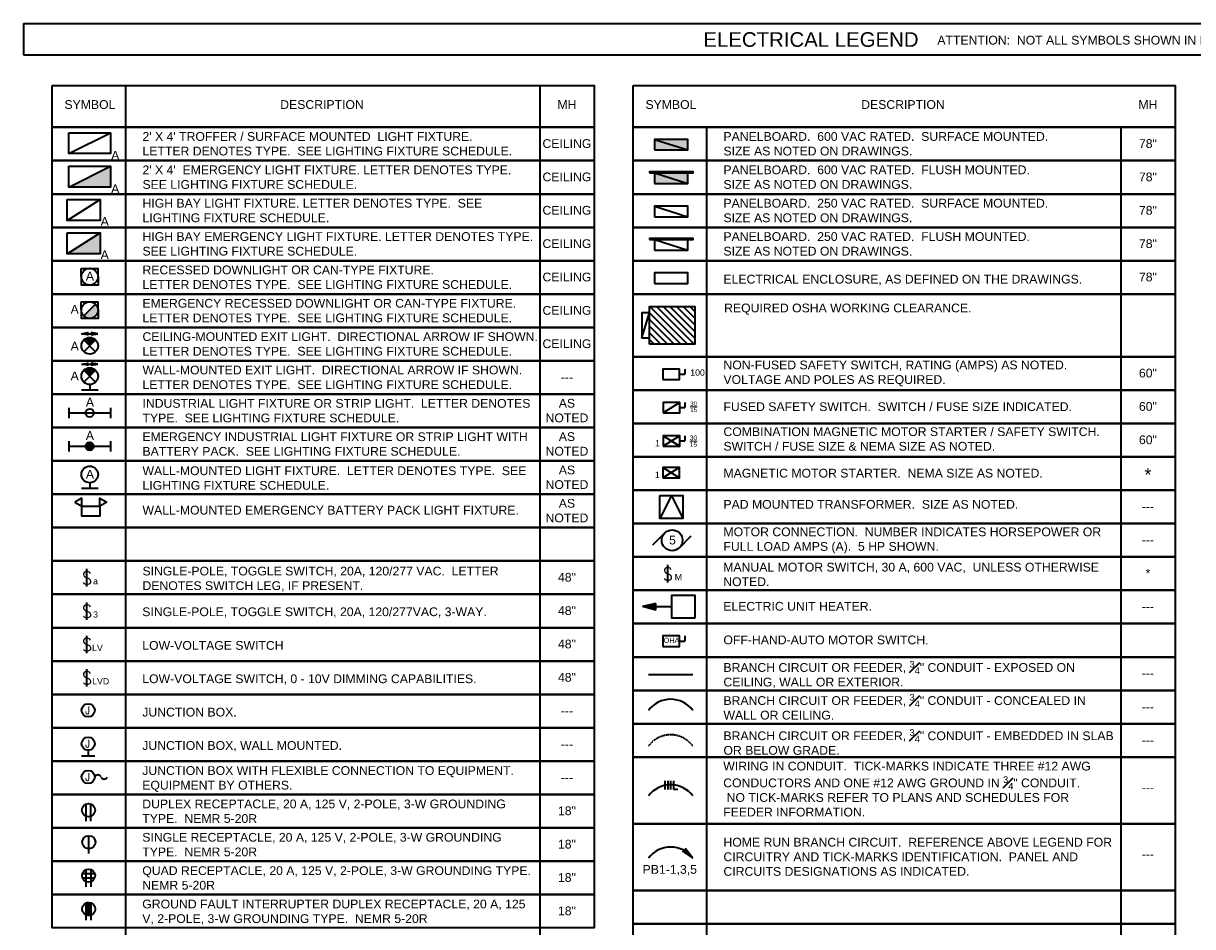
# Model space of a CAD drawing. Header units: inches. Extents: x 19734 to 20651, y 931 to 1552.
# Tile 2 of 4: x 19734 to 20128, y 1248 to 1552. Entities that reach past the tile are written whole.
import ezdxf
from ezdxf.enums import TextEntityAlignment as Align

# ---------------------------------------------------------------- set-up
doc = ezdxf.new("R2010")
doc.units = ezdxf.units.IN
doc.header["$MEASUREMENT"] = 0
doc.linetypes.add('Dash', pattern=[0.25, 0.125, -0.125])
doc.layers.add('E-ANNO-TEXT', color=7, linetype='Continuous')
doc.layers.add('G-ANNO-LEGN', color=7, linetype='Continuous', lineweight=35)
doc.styles.add('Arial', font='arial.ttf', dxfattribs={"height": 0.125})
doc.styles.add('NOTES_0.12in', font='romans.shx', dxfattribs={"width": 0.9, "height": 0.12})

msp = doc.modelspace()

# ---------------------------------------------------------------- hatches: boundary and pattern name
at = {"layer": 'G-ANNO-LEGN'}
h = msp.add_hatch(color=256, dxfattribs=at)
h.dxf.hatch_style = 1
h.paths.add_polyline_path([(19946.97, 1513.3), (19946.97, 1509.79), (19958.2, 1509.79)], flags=17)
h.paths.add_polyline_path([(19958.2, 1513.3), (19946.97, 1513.3), (19958.2, 1509.79)], flags=17)
h = msp.add_hatch(color=256, dxfattribs=at)
h.dxf.hatch_style = 1
h.paths.add_polyline_path([(19763.67, 1497.31), (19763.67, 1504.33), (19749.62, 1497.31)])
h = msp.add_hatch(color=256, dxfattribs=at)
h.dxf.hatch_style = 1
h.paths.add_polyline_path([(19945.21, 1502.48), (19945.21, 1502.06), (19959.96, 1502.06), (19959.96, 1502.48)])
h = msp.add_hatch(color=256, dxfattribs=at)
h.dxf.hatch_style = 1
h.paths.add_polyline_path([(19946.97, 1502.06), (19946.97, 1498.55), (19958.2, 1498.55)], flags=17)
h.paths.add_polyline_path([(19958.2, 1502.06), (19946.97, 1502.06), (19958.2, 1498.55)], flags=17)
h = msp.add_hatch(color=256, dxfattribs=at)
h.dxf.hatch_style = 1
h.paths.add_polyline_path([(19760.17, 1481.86), (19749.01, 1474.84), (19760.17, 1474.84)])
h = msp.add_hatch(color=256, dxfattribs=at)
h.dxf.hatch_style = 1
h.paths.add_polyline_path([(19945.21, 1480.01), (19945.21, 1479.59), (19959.96, 1479.59), (19959.96, 1480.01)])
h = msp.add_hatch(color=256, dxfattribs=at)
h.dxf.hatch_style = 1
h.paths.add_polyline_path([(19754.66, 1453.89, 0.668179), (19759.45, 1455.88, 0.198912), (19758.63, 1457.87)])
at = {"layer": 'G-ANNO-LEGN', "linetype": 'Continuous'}
h = msp.add_hatch(dxfattribs=at)
h.set_pattern_fill('ANSI31', color=256, scale=12.751363, angle=90)
h.set_pattern_definition([(135, (20497.6743, -8305.6908), (-1.12707192, -1.12707192), [])])
h.paths.add_polyline_path([(19945.2, 1444.35), (19960.5, 1444.35), (19960.5, 1457.1), (19945.2, 1457.1)])
at = {"layer": 'G-ANNO-LEGN'}
h = msp.add_hatch(color=256, dxfattribs=at)
h.dxf.hatch_style = 1
h.paths.add_polyline_path([(19756.06, 1448.28), (19755.78, 1447.9), (19753.87, 1447.9)])
h.paths.add_polyline_path([(19753.87, 1447.9), (19755.78, 1447.9), (19756.06, 1447.52)])
h = msp.add_hatch(color=256, dxfattribs=at)
h.dxf.hatch_style = 1
h.paths.add_polyline_path([(19754.66, 1445.83), (19756.64, 1443.85), (19758.63, 1445.83, 0.414214)])
h = msp.add_hatch(color=256, dxfattribs=at)
h.dxf.hatch_style = 1
h.paths.add_polyline_path([(19757.22, 1448.28), (19757.5, 1447.9), (19759.41, 1447.9)])
h.paths.add_polyline_path([(19759.41, 1447.9), (19757.5, 1447.9), (19757.22, 1447.52)])
h = msp.add_hatch(color=256, dxfattribs=at)
h.dxf.hatch_style = 1
h.paths.add_polyline_path([(19756.06, 1438.04), (19755.78, 1437.66), (19753.87, 1437.66)])
h.paths.add_polyline_path([(19753.87, 1437.66), (19755.78, 1437.66), (19756.06, 1437.29)])
h = msp.add_hatch(color=256, dxfattribs=at)
h.dxf.hatch_style = 1
h.paths.add_polyline_path([(19757.22, 1438.04), (19757.5, 1437.66), (19759.41, 1437.66)])
h.paths.add_polyline_path([(19759.41, 1437.66), (19757.5, 1437.66), (19757.22, 1437.29)])
h = msp.add_hatch(color=256, dxfattribs=at)
h.dxf.hatch_style = 1
h.paths.add_polyline_path([(19754.66, 1435.6), (19756.64, 1433.61), (19758.63, 1435.6, 0.414214)])
h = msp.add_hatch(color=256, dxfattribs=at)
h.dxf.hatch_style = 1
h.paths.add_polyline_path([(19758.05, 1409.99, 1), (19755.24, 1409.99)])
h.paths.add_polyline_path([(19755.24, 1409.99, 1), (19758.05, 1409.99)])
at = {"layer": 'G-ANNO-LEGN', "transparency": 33554687}
h = msp.add_hatch(color=256, dxfattribs=at)
h.dxf.hatch_style = 1
h.paths.add_polyline_path([(19947.34, 1357.1), (19942.84, 1356.06), (19947.34, 1354.85)])
at = {"layer": 'G-ANNO-LEGN'}
h = msp.add_hatch(color=256, dxfattribs=at)
h.dxf.hatch_style = 1
h.paths.add_polyline_path([(19957.38, 1274.47), (19957.29, 1273.62), (19959.83, 1271.27)])
h.paths.add_polyline_path([(19959.83, 1271.27), (19957.29, 1273.62), (19956.45, 1273.47)])
h = msp.add_hatch(dxfattribs=at)
h.set_pattern_fill('ANSI31', color=256, scale=0.011704)
h.set_pattern_definition([(45, (19422.8694883, 582.3324072), (-0.0010344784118, 0.0010344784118), [])])
h.paths.add_polyline_path([(19757.13, 1256.21, 0.193372), (19755.48, 1256.21), (19755.48, 1252.11, 0.193372), (19757.13, 1252.11)])

# ---------------------------------------------------------------- linework, layer by layer
at = {"layer": 'E-ANNO-TEXT'}
for points in [[(19743.99, 1517.44), (19926.56, 1517.44), (19926.56, 1506.2), (19743.99, 1506.2)], [(19743.99, 1506.2), (19926.56, 1506.2), (19926.56, 1494.96), (19743.99, 1494.96)], [(19743.99, 1494.96), (19926.56, 1494.96), (19926.56, 1483.73), (19743.99, 1483.73)], [(19743.99, 1483.73), (19926.56, 1483.73), (19926.56, 1472.49), (19743.99, 1472.49)]]:
    msp.add_lwpolyline(points, close=True, dxfattribs=at)
at = {"layer": 'G-ANNO-LEGN'}
for p, q in [((19734.29, 1552.42), (20334.1, 1552.42)), ((19734.29, 1552.42), (19734.29, 1541.88)), ((19734.29, 1541.88), (20334.1, 1541.88)), ((19768.68, 1531.48), (19768.68, 944.42)), ((19908.31, 1531.48), (19908.31, 944.42)), ((19964.43, 1517.44), (19964.43, 945.78)), ((20104.06, 1517.44), (20104.06, 945.78)), ((19749.62, 1508.55), (19763.67, 1515.57)), ((19946.97, 1513.3), (19958.2, 1509.79)), ((19749.62, 1497.31), (19763.67, 1504.33)), ((19946.97, 1502.06), (19958.2, 1498.55)), ((19749.01, 1486.08), (19760.17, 1493.1)), ((19946.97, 1490.83), (19958.2, 1487.32)), ((19749.01, 1474.84), (19760.17, 1481.86)), ((19946.97, 1479.59), (19958.2, 1476.08)), ((19754.66, 1453.89), (19758.63, 1457.87)), ((19753.87, 1447.9), (19759.41, 1447.9)), ((19754.66, 1441.86), (19758.63, 1445.83)), ((19758.63, 1441.86), (19754.66, 1445.83)), ((19753.87, 1437.66), (19759.41, 1437.66)), ((19754.66, 1431.63), (19758.63, 1435.6)), ((19758.63, 1431.63), (19754.66, 1435.6)), ((19955.39, 1434.25), (19957.15, 1434.25)), ((19957.15, 1436.01), (19957.15, 1434.25)), ((19756.64, 1430.8), (19756.64, 1428.96)), ((19753.83, 1428.96), (19759.45, 1428.96)), ((19749.62, 1422.99), (19749.62, 1419.48)), ((19763.67, 1422.99), (19763.67, 1419.48)), ((19955.43, 1424.77), (19949.81, 1421.26)), ((19955.43, 1423.02), (19957.18, 1423.02)), ((19957.18, 1424.77), (19957.18, 1423.02)), ((19749.62, 1421.23), (19763.67, 1421.23)), ((19749.62, 1411.75), (19749.62, 1408.24)), ((19763.67, 1411.75), (19763.67, 1408.24)), ((19955.43, 1413.54), (19949.81, 1410.03)), ((19949.81, 1413.54), (19955.43, 1410.03)), ((19955.43, 1411.78), (19957.18, 1411.78)), ((19957.18, 1413.54), (19957.18, 1411.78)), ((19749.62, 1409.99), (19763.67, 1409.99)), ((19955.38, 1402.86), (19949.76, 1399.35)), ((19949.76, 1402.86), (19955.38, 1399.35)), ((19753.83, 1395.85), (19759.45, 1395.85)), ((19756.64, 1397.69), (19756.64, 1395.85)), ((19952.62, 1393.39), (19948.76, 1385.67)), ((19952.62, 1393.39), (19956.48, 1385.67)), ((19946.41, 1376.85), (19950.39, 1380.82)), ((19955.35, 1375.85), (19959.32, 1379.83)), ((19755.66, 1362.76), (19755.66, 1368.67)), ((19951.41, 1364.12), (19951.41, 1370.03)), ((19755.66, 1351.53), (19755.66, 1357.43)), ((19947.34, 1357.1), (19942.84, 1356.06)), ((19947.34, 1354.85), (19942.84, 1356.06)), ((19947.34, 1354.85), (19947.34, 1357.1)), ((19952.74, 1355.97), (19947.34, 1355.97)), ((19755.66, 1340.29), (19755.66, 1346.2)), ((19955.39, 1344.37), (19957.15, 1344.37)), ((19957.15, 1346.12), (19957.15, 1344.37)), ((19755.66, 1329.06), (19755.66, 1334.96)), ((19959.83, 1333.06), (19944.92, 1333.06)), ((19753.89, 1305.78), (19758.31, 1305.78)), ((19756.1, 1307.63), (19756.1, 1305.78)), ((19950.46, 1297.37), (19950.46, 1294.46)), ((19951.42, 1297.37), (19951.42, 1294.46)), ((19952.38, 1297.37), (19952.38, 1294.46)), ((19953.33, 1297.37), (19953.33, 1294.46)), ((19954.78, 1294.46), (19953.33, 1294.46)), ((19755.41, 1283.71), (19755.41, 1289.49)), ((19757.05, 1283.71), (19757.05, 1289.49)), ((19756.35, 1272.89), (19756.35, 1278.84)), ((19754.18, 1266.1), (19758.36, 1266.1)), ((19754.18, 1264.69), (19758.36, 1264.69)), ((19755.45, 1261.66), (19755.45, 1267.44)), ((19757.09, 1261.66), (19757.09, 1267.44)), ((19755.48, 1250.42), (19755.48, 1256.21)), ((19757.13, 1250.42), (19757.13, 1256.21))]:
    msp.add_line(p, q, dxfattribs=at)
at = {"layer": 'G-ANNO-LEGN', "linetype": 'Continuous'}
msp.add_line((19942.65, 1446.48), (19945.2, 1454.98), dxfattribs=at)
at = {"layer": 'G-ANNO-LEGN'}
for points in [[(19743.99, 1531.48), (19926.56, 1531.48), (19926.56, 1517.44), (19743.99, 1517.44)], [(19939.74, 1531.48), (20122.32, 1531.48), (20122.32, 1517.44), (19939.74, 1517.44)], [(19743.99, 1517.44), (19926.56, 1517.44), (19926.56, 1506.2), (19743.99, 1506.2)], [(19939.74, 1517.44), (20122.32, 1517.44), (20122.32, 1506.2), (19939.74, 1506.2)], [(19749.62, 1515.57), (19763.67, 1515.57), (19763.67, 1508.55), (19749.62, 1508.55)], [(19743.99, 1506.2), (19926.56, 1506.2), (19926.56, 1494.96), (19743.99, 1494.96)], [(19939.74, 1506.2), (20122.32, 1506.2), (20122.32, 1494.96), (19939.74, 1494.96)], [(19749.62, 1504.33), (19763.67, 1504.33), (19763.67, 1497.31), (19749.62, 1497.31)], [(19945.21, 1502.06), (19959.96, 1502.06), (19959.96, 1502.48), (19945.21, 1502.48)], [(19743.99, 1494.96), (19926.56, 1494.96), (19926.56, 1483.73), (19743.99, 1483.73)], [(19939.74, 1494.96), (20122.32, 1494.96), (20122.32, 1483.73), (19939.74, 1483.73)], [(19749.01, 1493.1), (19760.17, 1493.1), (19760.17, 1486.08), (19749.01, 1486.08)], [(19743.99, 1483.73), (19926.56, 1483.73), (19926.56, 1472.49), (19743.99, 1472.49)], [(19749.01, 1481.86), (19760.17, 1481.86), (19760.17, 1474.84), (19749.01, 1474.84)], [(19939.74, 1483.73), (20122.32, 1483.73), (20122.32, 1472.49), (19939.74, 1472.49)], [(19945.21, 1479.59), (19959.96, 1479.59), (19959.96, 1480.01), (19945.21, 1480.01)], [(19743.99, 1472.49), (19926.56, 1472.49), (19926.56, 1461.26), (19743.99, 1461.26)], [(19753.81, 1469.92), (19759.43, 1469.92), (19759.48, 1464.31), (19753.86, 1464.31)], [(19939.74, 1472.49), (20122.32, 1472.49), (20122.32, 1461.26), (19939.74, 1461.26)], [(19743.99, 1461.26), (19926.56, 1461.26), (19926.56, 1450.02), (19743.99, 1450.02)], [(19753.81, 1458.69), (19759.43, 1458.69), (19759.48, 1453.07), (19753.86, 1453.07)], [(19939.74, 1461.26), (20122.32, 1461.26), (20122.32, 1440.15), (19939.74, 1440.15)], [(19743.99, 1450.02), (19926.56, 1450.02), (19926.56, 1438.79), (19743.99, 1438.79)], [(19753.87, 1447.9), (19756.06, 1448.28), (19755.78, 1447.9), (19755.78, 1447.9), (19756.06, 1447.52)], [(19759.41, 1447.9), (19757.22, 1448.28), (19757.5, 1447.9), (19757.5, 1447.9), (19757.22, 1447.52)], [(19743.99, 1438.79), (19926.56, 1438.79), (19926.56, 1427.55), (19743.99, 1427.55)], [(19753.87, 1437.66), (19756.06, 1438.04), (19755.78, 1437.66), (19755.78, 1437.66), (19756.06, 1437.29)], [(19759.41, 1437.66), (19757.22, 1438.04), (19757.5, 1437.66), (19757.5, 1437.66), (19757.22, 1437.29)], [(19939.74, 1440.15), (20122.32, 1440.15), (20122.32, 1428.91), (19939.74, 1428.91)], [(19743.99, 1427.55), (19926.56, 1427.55), (19926.56, 1416.32), (19743.99, 1416.32)], [(19939.74, 1428.91), (20122.32, 1428.91), (20122.32, 1417.67), (19939.74, 1417.67)], [(19743.99, 1416.32), (19926.56, 1416.32), (19926.56, 1405.08), (19743.99, 1405.08)], [(19939.74, 1417.67), (20122.32, 1417.67), (20122.32, 1406.44), (19939.74, 1406.44)], [(19743.99, 1405.08), (19926.56, 1405.08), (19926.56, 1393.84), (19743.99, 1393.84)], [(19939.74, 1406.44), (20122.32, 1406.44), (20122.32, 1395.2), (19939.74, 1395.2)], [(19939.74, 1395.2), (20122.32, 1395.2), (20122.32, 1383.97), (19939.74, 1383.97)], [(19743.99, 1393.84), (19926.56, 1393.84), (19926.56, 1382.61), (19743.99, 1382.61)], [(19751.67, 1391.13), (19754.01, 1389.78), (19754.01, 1392.48)], [(19762.43, 1391.13), (19760.09, 1389.78), (19760.09, 1392.48)], [(19948.76, 1393.39), (19956.48, 1393.39), (19956.48, 1385.67), (19948.76, 1385.67)], [(19754.01, 1389.78), (19760.09, 1389.78), (19760.09, 1386.46), (19754.01, 1386.46)], [(19939.74, 1383.97), (20122.32, 1383.97), (20122.32, 1372.73), (19939.74, 1372.73)], [(19743.99, 1382.61), (19926.56, 1382.61), (19926.56, 1371.37), (19743.99, 1371.37)], [(19743.99, 1371.37), (19926.56, 1371.37), (19926.56, 1360.14), (19743.99, 1360.14)], [(19939.74, 1372.73), (20122.32, 1372.73), (20122.32, 1361.5), (19939.74, 1361.5)], [(19743.99, 1360.14), (19926.56, 1360.14), (19926.56, 1348.9), (19743.99, 1348.9)], [(19939.74, 1361.5), (20122.32, 1361.5), (20122.32, 1350.26), (19939.74, 1350.26)], [(19960.52, 1352.09), (19952.74, 1352.09), (19952.74, 1359.86), (19960.52, 1359.86)], [(19743.99, 1348.9), (19926.56, 1348.9), (19926.56, 1337.67), (19743.99, 1337.67)], [(19939.74, 1350.26), (20122.32, 1350.26), (20122.32, 1339.02), (19939.74, 1339.02)], [(19743.99, 1337.67), (19926.56, 1337.67), (19926.56, 1326.43), (19743.99, 1326.43)], [(19939.74, 1339.02), (20122.32, 1339.02), (20122.32, 1327.79), (19939.74, 1327.79)], [(19939.74, 1327.79), (20122.32, 1327.79), (20122.32, 1316.55), (19939.74, 1316.55)], [(19743.99, 1326.43), (19926.56, 1326.43), (19926.56, 1315.19), (19743.99, 1315.19)], [(19939.74, 1316.55), (20122.32, 1316.55), (20122.32, 1305.32), (19939.74, 1305.32)], [(19743.99, 1315.19), (19926.56, 1315.19), (19926.56, 1303.96), (19743.99, 1303.96)], [(19939.74, 1305.32), (20122.32, 1305.32), (20122.32, 1282.85), (19939.74, 1282.85)], [(19743.99, 1303.96), (19926.56, 1303.96), (19926.56, 1292.72), (19743.99, 1292.72)], [(19743.99, 1292.72), (19926.56, 1292.72), (19926.56, 1281.49), (19743.99, 1281.49)], [(19743.99, 1281.49), (19926.56, 1281.49), (19926.56, 1270.25), (19743.99, 1270.25)], [(19939.74, 1282.85), (20122.32, 1282.85), (20122.32, 1260.38), (19939.74, 1260.38)], [(19959.83, 1271.27), (19957.38, 1274.47), (19957.29, 1273.62), (19957.29, 1273.62), (19956.45, 1273.47)], [(19743.99, 1270.25), (19926.56, 1270.25), (19926.56, 1259.02), (19743.99, 1259.02)], [(19743.99, 1259.02), (19926.56, 1259.02), (19926.56, 1247.78), (19743.99, 1247.78)], [(19939.74, 1260.38), (20122.32, 1260.38), (20122.32, 1249.14), (19939.74, 1249.14)], [(19939.74, 1249.14), (20122.32, 1249.14), (20122.32, 1237.9), (19939.74, 1237.9)]]:
    msp.add_lwpolyline(points, close=True, dxfattribs=at)
at = {"layer": 'G-ANNO-LEGN', "linetype": 'Continuous'}
for points in [[(19946.97, 1509.79), (19958.2, 1509.79), (19958.2, 1513.3), (19946.97, 1513.3)], [(19946.97, 1498.55), (19958.2, 1498.55), (19958.2, 1502.06), (19946.97, 1502.06)], [(19946.97, 1487.32), (19958.2, 1487.32), (19958.2, 1490.83), (19946.97, 1490.83)], [(19946.97, 1476.08), (19958.2, 1476.08), (19958.2, 1479.59), (19946.97, 1479.59)], [(19946.97, 1464.85), (19958.2, 1464.85), (19958.2, 1468.36), (19946.97, 1468.36)], [(19945.2, 1446.48), (19945.2, 1454.98), (19942.65, 1454.98), (19942.65, 1446.48)], [(19945.2, 1444.35), (19945.2, 1457.1), (19960.5, 1457.1), (19960.5, 1444.35)], [(19949.78, 1432.5), (19955.39, 1432.5), (19955.39, 1436.01), (19949.78, 1436.01)], [(19949.81, 1421.26), (19955.43, 1421.26), (19955.43, 1424.77), (19949.81, 1424.77)], [(19949.81, 1410.03), (19955.43, 1410.03), (19955.43, 1413.54), (19949.81, 1413.54)], [(19949.76, 1399.35), (19955.38, 1399.35), (19955.38, 1402.86), (19949.76, 1402.86)], [(19949.78, 1342.61), (19955.39, 1342.61), (19955.39, 1346.12), (19949.78, 1346.12)]]:
    msp.add_lwpolyline(points, close=True, dxfattribs=at)
at = {"layer": 'G-ANNO-LEGN'}
for centre, radius in [((19756.64, 1467.12), 2.81), ((19756.64, 1455.88), 2.81), ((19756.64, 1443.85), 2.81), ((19756.64, 1433.61), 2.81), ((19756.64, 1421.23), 1.4), ((19756.64, 1409.99), 1.4), ((19756.64, 1400.5), 2.81), ((19952.87, 1378.34), 3.51), ((19756.1, 1321.07), 2.21), ((19756.1, 1309.84), 2.21), ((19756.1, 1298.62), 2.21), ((19756.23, 1287.44), 2.21), ((19756.35, 1276.63), 2.21), ((19756.27, 1265.39), 2.21), ((19756.3, 1254.16), 2.21)]:
    msp.add_circle(centre, radius, dxfattribs=at)
for centre, radius, start, end in [((19952.38, 1315.53), 9.25, 36.3631, 143.6369), ((19759.38, 1298.13), 1.18, 24.8468, 155.1532), ((19761.52, 1299.11), 1.18, 204.8468, 335.1532), ((19952.38, 1286.74), 9.25, 36.3631, 143.6369), ((19952.38, 1265.78), 9.25, 36.3631, 143.6369)]:
    msp.add_arc(centre, radius, start, end, dxfattribs=at)
at = {"layer": 'G-ANNO-LEGN', "linetype": 'Dash', "ltscale": 0.5}
msp.add_arc((19952.38, 1303.58), 9.25, 36.3631, 143.6369, dxfattribs=at)

# ---------------------------------------------------------------- texts
at = {"layer": 'E-ANNO-TEXT', "char_height": 2.9494, "attachment_point": 1, "style": 'Arial'}
for s, insert, width in [("2' X 4' TROFFER / SURFACE MOUNTED  LIGHT FIXTURE.\\PLETTER DENOTES TYPE.  SEE LIGHTING FIXTURE SCHEDULE.", (19774.42, 1515.81), 134.1512), ('\\pxqc;CEILING', (19908.31, 1513.42), 18.2579), ("2' X 4'  EMERGENCY LIGHT FIXTURE. LETTER DENOTES TYPE.  SEE LIGHTING FIXTURE SCHEDULE.", (19774.42, 1504.57), 134.1512), ('\\pxqc;CEILING', (19908.31, 1502.19), 18.2579), ('HIGH BAY LIGHT FIXTURE. LETTER DENOTES TYPE.  SEE LIGHTING FIXTURE SCHEDULE.', (19774.42, 1493.34), 134.1512), ('\\pxqc;CEILING', (19908.31, 1490.95), 18.2579), ('HIGH BAY EMERGENCY LIGHT FIXTURE. LETTER DENOTES TYPE.  SEE LIGHTING FIXTURE SCHEDULE.', (19774.42, 1482.1), 134.1512), ('\\pxqc;CEILING', (19908.31, 1479.71), 18.2579)]:
    msp.add_mtext(s, dxfattribs=dict(at, insert=insert, width=width))
at = {"layer": 'G-ANNO-LEGN', "color": 7, "style": 'Arial'}
msp.add_text('ELECTRICAL LEGEND', height=4.9156, dxfattribs=at).set_placement((19963.42, 1546.99), align=Align.MIDDLE_LEFT)
at = {"layer": 'G-ANNO-LEGN', "style": 'NOTES_0.12in', "width": 0.9}
for s, height, p in [('S', 4.35, (19755.68, 1365.63)), ('S', 4.35, (19951.43, 1366.99)), ('S', 4.35, (19755.68, 1354.39)), ('S', 4.35, (19755.68, 1343.16)), ('S', 4.35, (19755.68, 1331.92)), ('J', 2.53, (19755.92, 1321.06)), ('J', 2.53, (19755.92, 1309.83)), ('J', 2.53, (19755.92, 1298.61))]:
    msp.add_text(s, height=height, dxfattribs=at).set_placement(p, align=Align.MIDDLE)
at = {"layer": 'G-ANNO-LEGN', "attachment_point": 1, "style": 'Arial'}
for s, insert, char_height, width in [('ATTENTION:  NOT ALL SYMBOLS SHOWN IN LEGEND ARE USED.', (20042.25, 1548.25), 2.9494, 133.7021), ('\\PSYMBOL', (19748.13, 1531.48), 2.949, 19.0432), ('\\pxqc;\\PDESCRIPTION', (19819.56, 1531.48), 2.9494, 30.7104), ('\\pxqc;\\PMH', (19908.31, 1531.48), 2.949, 18.2579), ('\\PSYMBOL', (19943.89, 1531.48), 2.949, 19.0432), ('\\pxqc;\\PDESCRIPTION', (20015.31, 1531.48), 2.9494, 30.7104), ('\\pxqc;\\PMH', (20104.06, 1531.48), 2.949, 18.2579), ('\\pxqc;CEILING', (19908.31, 1513.42), 2.9494, 18.2579), ('PANELBOARD.  600 VAC RATED.  SURFACE MOUNTED.\\PSIZE AS NOTED ON DRAWINGS.', (19970.17, 1515.81), 2.9494, 134.1512), ('\\pxqc;78"', (20104.06, 1513.42), 2.949, 18.2579), ('A', (19763.87, 1509.46), 2.95, 2.7675), ('\\pxqc;CEILING', (19908.31, 1502.19), 2.9494, 18.2579), ('PANELBOARD.  600 VAC RATED.  FLUSH MOUNTED.\\PSIZE AS NOTED ON DRAWINGS.', (19970.17, 1504.57), 2.9494, 134.1512), ('\\pxqc;78"', (20104.06, 1502.19), 2.949, 18.2579), ('A', (19763.87, 1498.22), 2.95, 2.7675), ('PANELBOARD.  250 VAC RATED.  SURFACE MOUNTED.\\PSIZE AS NOTED ON DRAWINGS.', (19970.17, 1493.34), 2.9494, 134.1512), ('\\pxqc;CEILING', (19908.31, 1490.95), 2.9494, 18.2579), ('\\pxqc;78"', (20104.06, 1490.95), 2.949, 18.2579), ('A', (19760.32, 1487.21), 2.95, 2.7675), ('PANELBOARD.  250 VAC RATED.  FLUSH MOUNTED.\\PSIZE AS NOTED ON DRAWINGS.', (19970.17, 1482.1), 2.9494, 134.1512), ('\\pxqc;CEILING', (19908.31, 1479.71), 2.9494, 18.2579), ('\\pxqc;78"', (20104.06, 1479.71), 2.949, 18.2579), ('A', (19760.32, 1475.98), 2.95, 2.7675), ('RECESSED DOWNLIGHT OR CAN-TYPE FIXTURE.\\PLETTER DENOTES TYPE.  SEE LIGHTING FIXTURE SCHEDULE.', (19774.42, 1470.87), 2.9494, 134.1512), ('A', (19755.33, 1468.77), 2.95, 2.7675), ('\\pxqc;CEILING', (19908.31, 1468.48), 2.9494, 18.2579), ('ELECTRICAL ENCLOSURE, AS DEFINED ON THE DRAWINGS.', (19970.17, 1467.75), 2.9494, 132.9308), ('\\pxqc;78"', (20104.06, 1468.48), 2.949, 18.2579), ('EMERGENCY RECESSED DOWNLIGHT OR CAN-TYPE FIXTURE.  LETTER DENOTES TYPE.  SEE LIGHTING FIXTURE SCHEDULE.', (19774.42, 1459.63), 2.94935, 134.1512), ('\\A1;REQUIRED OSHA WORKING CLEARANCE.', (19970.41, 1458.05), 2.9494, 132.9308), ('A', (19750.2, 1457.59), 2.95, 2.7675), ('\\pxqc;CEILING', (19908.31, 1457.24), 2.9494, 18.2579), ('CEILING-MOUNTED EXIT LIGHT.  DIRECTIONAL ARROW IF SHOWN.  LETTER DENOTES TYPE.  SEE LIGHTING FIXTURE SCHEDULE.', (19774.42, 1448.4), 2.94935, 134.1512), ('\\pxqc;CEILING', (19908.31, 1446.01), 2.9494, 18.2579), ('A', (19750.2, 1445.22), 2.95, 2.7675), ('NON-FUSED SAFETY SWITCH, RATING (AMPS) AS NOTED.  VOLTAGE AND POLES AS REQUIRED. ', (19970.17, 1438.86), 2.9494, 132.9308), ('A', (19750.2, 1435.17), 2.95, 2.7675), ('WALL-MOUNTED EXIT LIGHT.  DIRECTIONAL ARROW IF SHOWN.  LETTER DENOTES TYPE.  SEE LIGHTING FIXTURE SCHEDULE.', (19774.42, 1437.16), 2.94935, 134.1512), ('\\pxqc;60"', (20104.06, 1436.13), 2.949, 18.2579), ('\\pxqc;---', (19908.31, 1434.77), 2.949, 18.2579), ('A', (19755.33, 1426.33), 2.95, 2.7675), ('INDUSTRIAL LIGHT FIXTURE OR STRIP LIGHT.  LETTER DENOTES TYPE.  SEE LIGHTING FIXTURE SCHEDULE.', (19774.42, 1425.92), 2.9494, 134.1512), ('\\pxqc;AS NOTED', (19908.31, 1425.96), 2.9494, 18.2579), ('FUSED SAFETY SWITCH.  SWITCH / FUSE SIZE INDICATED.', (19970.17, 1424.81), 2.9494, 132.9308), ('\\pxqc;60"', (20104.06, 1424.9), 2.949, 18.2579), ('A', (19755.33, 1415.1), 2.95, 2.7675), ('EMERGENCY INDUSTRIAL LIGHT FIXTURE OR STRIP LIGHT WITH BATTERY PACK.  SEE LIGHTING FIXTURE SCHEDULE.', (19774.42, 1414.69), 2.9494, 134.1512), ('\\pxqc;AS NOTED', (19908.31, 1414.73), 2.9494, 18.2579), ('COMBINATION MAGNETIC MOTOR STARTER / SAFETY SWITCH.\\PSWITCH / FUSE SIZE & NEMA SIZE AS NOTED.', (19970.17, 1416.39), 2.9494, 132.9308), ('\\pxqc;60"', (20104.06, 1413.66), 2.949, 18.2579), ('WALL-MOUNTED LIGHT FIXTURE.  LETTER DENOTES TYPE.  SEE LIGHTING FIXTURE SCHEDULE.', (19774.42, 1403.23), 2.9494, 132.9308), ('\\pxqc;AS NOTED', (19908.31, 1403.49), 2.9494, 18.2579), ('\\pxqc;*', (20101.78, 1402.62), 4.389, 22.8224), ('A', (19755.34, 1402.06), 2.95, 2.7675), ('MAGNETIC MOTOR STARTER.  NEMA SIZE AS NOTED.', (19970.17, 1402.42), 2.9494, 132.9308), ('\\pxqc;AS NOTED', (19908.31, 1392.26), 2.9494, 18.2579), ('PAD MOUNTED TRANSFORMER.  SIZE AS NOTED.', (19970.17, 1391.91), 2.9494, 132.9308), ('WALL-MOUNTED EMERGENCY BATTERY PACK LIGHT FIXTURE.', (19774.42, 1389.96), 2.9494, 132.4062), ('\\pxqc;---', (20104.06, 1391.19), 2.949, 18.2579), ('MOTOR CONNECTION.  NUMBER INDICATES HORSEPOWER OR FULL LOAD AMPS (A).  5 HP SHOWN.', (19970.17, 1382.66), 2.9494, 132.9308), ('\\pxqc;---', (20104.06, 1379.95), 2.949, 18.2579), ('SINGLE-POLE, TOGGLE SWITCH, 20A, 120/277 VAC.  LETTER DENOTES SWITCH LEG, IF PRESENT.', (19774.42, 1369.45), 2.9494, 132.9308), ('\\pxqc;48"', (19908.31, 1367.36), 2.949, 18.2579), ('MANUAL MOTOR SWITCH, 30 A, 600 VAC,  UNLESS OTHERWISE NOTED.', (19970.1, 1370.77), 2.9494, 133.6548), ('\\pxqc;*', (20104.06, 1368.72), 2.949, 18.2579), ('SINGLE-POLE, TOGGLE SWITCH, 20A, 120/277VAC, 3-WAY.', (19774.35, 1355.74), 2.9494, 132.0482), ('\\pxqc;48"', (19908.31, 1356.12), 2.949, 18.2579), ('ELECTRIC UNIT HEATER.', (19970.1, 1357.58), 2.9494, 133.6548), ('\\pxqc;---', (20104.06, 1357.48), 2.949, 18.2579), ('LOW-VOLTAGE SWITCH', (19774.35, 1344.41), 2.9494, 133.6548), ('\\pxqc;48"', (19908.31, 1344.89), 2.949, 18.2579), ('OFF-HAND-AUTO MOTOR SWITCH. ', (19970.17, 1346.26), 2.9494, 132.9308), ('\\A1;BRANCH CIRCUIT OR FEEDER, {\\H0.75x;\\S3#4;}" CONDUIT - EXPOSED ON CEILING, WALL OR EXTERIOR.', (19970.17, 1337.72), 2.9494, 132.9308), ('LOW-VOLTAGE SWITCH, 0 - 10V DIMMING CAPABILITIES.', (19774.35, 1333.18), 2.9494, 133.6548), ('\\pxqc;48"', (19908.31, 1333.65), 2.949, 18.2579), ('\\pxqc;---', (20104.06, 1335.01), 2.949, 18.2579), ('\\A1;BRANCH CIRCUIT OR FEEDER, {\\H0.75x;\\S3#4;}" CONDUIT - CONCEALED IN WALL OR CEILING.', (19970.17, 1326.57), 2.9494, 132.9308), ('JUNCTION BOX.', (19774.35, 1321.94), 2.9494, 133.6548), ('\\pxqc;---', (19908.31, 1322.42), 2.949, 18.2579), ('\\pxqc;---', (20104.06, 1323.77), 2.949, 18.2579), ('\\A1;BRANCH CIRCUIT OR FEEDER, {\\H0.75x;\\S3#4;}" CONDUIT - EMBEDDED IN SLAB OR BELOW GRADE.', (19970.17, 1314.71), 2.9494, 132.9308), ('JUNCTION BOX, WALL MOUNTED.', (19774.35, 1310.71), 2.9494, 133.6548), ('\\pxqc;---', (19908.31, 1311.18), 2.949, 18.2579), ('\\pxqc;---', (20104.06, 1312.54), 2.949, 18.2579), ('JUNCTION BOX WITH FLEXIBLE CONNECTION TO EQUIPMENT.\\PEQUIPMENT BY OTHERS.', (19774.35, 1302.26), 2.9494, 133.6548), ('\\A1;WIRING IN CONDUIT.  TICK-MARKS INDICATE THREE #12 AWG CONDUCTORS AND ONE #12 AWG GROUND IN {\\H0.75x;\\S3#4;}" CONDUIT.              NO TICK-MARKS REFER TO PLANS AND SCHEDULES FOR FEEDER INFORMATION.', (19970.1, 1303.76), 2.94935, 133.9604), ('\\pxqc;---', (19908.31, 1299.94), 2.949, 18.2579), ('\\pxqc;---', (20104.06, 1296.61), 2.949, 18.2579), ('DUPLEX RECEPTACLE, 20 A, 125 V, 2-POLE, 3-W GROUNDING TYPE.  NEMR 5-20R', (19774.35, 1291.02), 2.9494, 133.6548), ('\\pxqc;18"', (19908.31, 1288.71), 2.949, 18.2579), ('SINGLE RECEPTACLE, 20 A, 125 V, 2-POLE, 3-W GROUNDING TYPE.  NEMR 5-20R', (19774.35, 1279.78), 2.9494, 133.6548), ('\\pxqc;18"', (19908.31, 1277.47), 2.949, 18.2579), ('HOME RUN BRANCH CIRCUIT.  REFERENCE ABOVE LEGEND FOR CIRCUITRY AND TICK-MARKS IDENTIFICATION.  PANEL AND CIRCUITS DESIGNATIONS AS INDICATED.', (19970.17, 1278.13), 2.94935, 132.9308), ('QUAD RECEPTACLE, 20 A, 125 V, 2-POLE, 3-W GROUNDING TYPE.  NEMR 5-20R', (19774.35, 1268.55), 2.9494, 133.6548), ('\\pxqc;PB1-1,3,5', (19939.74, 1268.97), 2.9494, 24.695), ('\\pxqc;---', (20104.06, 1274.14), 2.949, 18.2579), ('\\pxqc;18"', (19908.31, 1266.24), 2.949, 18.2579), ('GROUND FAULT INTERRUPTER DUPLEX RECEPTACLE, 20 A, 125 V, 2-POLE, 3-W GROUNDING TYPE.  NEMR 5-20R', (19774.35, 1257.31), 2.9494, 133.6548), ('\\pxqc;18"', (19908.31, 1255), 2.949, 18.2579)]:
    msp.add_mtext(s, dxfattribs=dict(at, insert=insert, char_height=char_height, width=width))
at = {"layer": 'G-ANNO-LEGN', "lineweight": 15, "attachment_point": 1, "style": 'Arial'}
for s, insert, char_height, width in [('\\A1;100', (19958.99, 1435.89), 2.107, 5.0145), ('\\A1;{\\H0.7x;\\S30/15;}', (19958.99, 1425.06), 2.1067, 6.7669), ('\\pxqc;1', (19946.46, 1412.09), 2.107, 2.9578), ('\\A1;{\\H0.75x;\\S30/15;}', (19958.82, 1413.63), 2.1067, 5.4311), ('\\pxqc;1', (19946.42, 1401.41), 2.107, 2.9578), ('\\A1;\\pxqc;5', (19951.04, 1379.89), 2.9494, 3.8846), ('\\pxqc;a', (19756.89, 1365.63), 2.107, 3.3794), ('\\pxqc;M', (19952.64, 1366.99), 2.107, 4.6983), ('\\pxqc;3', (19756.89, 1354.4), 2.107, 3.4546), ('\\A1;OHA', (19950.01, 1345.51), 1.75, 6.4002), ('\\pxqc;LV', (19756.89, 1343.16), 2.107, 4.6983), ('\\pxqc;LVD', (19756.33, 1331.92), 2.107, 8.0068)]:
    msp.add_mtext(s, dxfattribs=dict(at, insert=insert, char_height=char_height, width=width))

doc.saveas('drawing.dxf')
